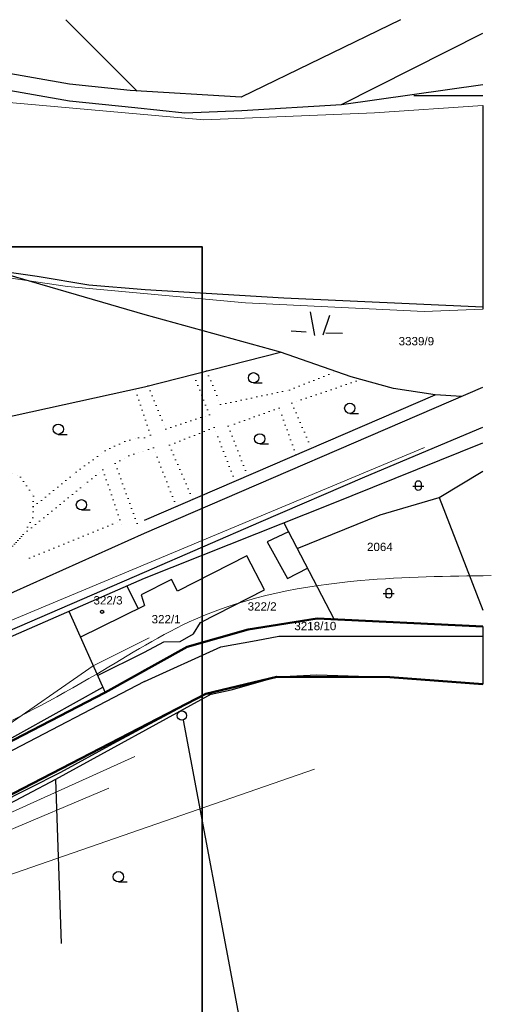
# Model space of a CAD drawing. Header units: millimetres. Extents: x 86477 to 788943, y -27515 to 248801.
# Tile 7 of 10: x 400791 to 485842, y 71245 to 248801. Entities that reach past the tile are written whole.
import ezdxf

# ---------------------------------------------------------------- set-up
doc = ezdxf.new("R2010")
doc.units = ezdxf.units.MM
doc.linetypes.add('Tečkovaná', pattern=[4.7625, 0, -4.7625])
for name, color, linetype, lineweight in [('hranice', 3, 'Continuous', 20), ('IN_C_TENKA', 7, 'Continuous', 18), ('OstElektroNNnadz', 232, '_EL_VEDENI_NN_NADZ', 13), ('OstKanDest', 32, '626B', 13), ('OstKanSplask', 34, 'KANALIZACE_SPLASKOVA_PODZ', 13), ('OstPlynNtl', 30, '633B', 13), ('OstVodPitna', 150, '616B', 13)]:
    doc.layers.add(name, color=color, linetype=linetype, lineweight=lineweight)
doc.layers.add('IN_HELP', color=6, linetype='Continuous', plot=False)
doc.layers.add('KATASTR', color=116, linetype='Continuous')
doc.layers.add('ZTI_POPIS', color=7, linetype='Continuous')
doc.styles.add('Koty', font='arial.ttf')
doc.linetypes.add('616B', pattern='A,5,-2,5,-5.5,[145,stn.shx,S=0.1,R=0,X=0,Y=0],-5.5,5,-2', length=30)
doc.linetypes.add('626B', pattern='A,5,-2,5,-5.5,[150,stn.shx,S=0.1,R=0,X=0,Y=0],-5.5,5,-2', length=30)
doc.linetypes.add('633B', pattern='A,5,-2,5,-5.5,[155,stn.shx,S=0.1,R=0,X=0,Y=0],-5.5,5,-2', length=30)
doc.linetypes.add('_EL_VEDENI_NN_NADZ', pattern='A,10,-15,[109,cadkon.shx,S=5,R=0,X=0,Y=0],-50,10,-10', length=95)
doc.linetypes.add('KANALIZACE_SPLASKOVA_PODZ', pattern='A,35,-15,[102,cadkon.shx,S=5,R=0,X=0,Y=5],-5,[102,cadkon.shx,S=5,R=0,X=20,Y=5],30,-15', length=100)
doc.linetypes.add('OCH_PASMO_PRUM_ZAVODU', pattern='A,17.5,[134,cadkon.shx,S=5,R=0,X=0,Y=-5],17.5,-10,0,-10', length=55)
doc.linetypes.add('PLYN_POTRUBI_ST_PODZ', pattern='A,35,-15,[113,cadkon.shx,S=5,R=0,X=0,Y=0],-50', length=100)

msp = doc.modelspace()

# ---------------------------------------------------------------- linework, layer by layer
at = {"layer": 'hranice', "linetype": 'OCH_PASMO_PRUM_ZAVODU', "lineweight": 20, "ltscale": 100}
msp.add_spline([(202129, -20933), (208890, -12527), (210997, 2279), (214303, 17534), (220552, 27499), (225876, 41020), (249503, 69191), (299823, 89333), (318626, 92312), (367165, 107830), (414697, 130805), (432523, 140720), (462318, 147648), (485842, 148552)], degree=3, dxfattribs=at)
at = {"layer": 'IN_C_TENKA', "color": 152}
msp.add_lwpolyline([(86477, 139675), (103968, 143387), (126575, 149519), (142722, 154038), (159516, 159201), (185191, 174209), (206505, 185989), (243615, 207084), (270146, 222421), (298758, 236717), (306301, 239577), (319566, 240097), (337514, 241136), (359883, 239577), (390056, 234638), (434008, 230720), (464794, 232030), (484329, 233341)], dxfattribs=at)
at = {"layer": 'IN_C_TENKA', "color": 152, "ltscale": 100}
msp.add_lwpolyline([(484329, 196581), (473741, 196197), (441500, 197729), (409400, 200670), (393082, 203076), (373020, 207620), (359473, 209538), (344418, 210485), (326730, 208696), (310938, 205961), (286125, 200129), (254898, 183647), (226912, 168875), (185254, 146887), (172917, 138812), (161902, 129637), (137448, 109267), (136620, 105448), (143956, 81479), (153994, 61076), (162820, 22651), (167034, -11225), (168393, -23265), (168235, -26742)], dxfattribs=at)
at = {"layer": 'IN_C_TENKA', "color": 8, "lineweight": 50, "ltscale": 100}
for points in [[(204519, -26742), (226009, 29703), (235978, 49994), (254394, 63856), (265008, 68424), (310711, 83186), (350366, 94751), (353803, 96010), (360959, 99349), (384953, 111289), (416201, 127453), (431017, 135730), (442010, 138843), (454440, 140802), (484329, 139401)], [(215569, -26742), (241890, 41656), (261206, 55834), (292339, 67393), (304757, 71709), (360180, 90017), (390944, 104817), (434344, 127239), (447185, 130318), (467542, 130222), (484329, 128998)]]:
    msp.add_lwpolyline(points, dxfattribs=at)
at = {"layer": 'IN_HELP'}
for p, q in [((484329, 233341), (484329, 196581)), ((484329, 139401), (484329, 128998))]:
    msp.add_line(p, q, dxfattribs=at)
at = {"layer": 'KATASTR'}
for p, q in [((409105, 248801), (421993, 235939)), ((469436, 248801), (440725, 234843)), ((458825, 233529), (484329, 246393)), ((409769, 237152), (391108, 240474)), ((386625, 238211), (409748, 234189)), ((420705, 236014), (409769, 237152)), ((458825, 233529), (484329, 237132)), ((440725, 234843), (420705, 236014)), ((471896, 235103), (484329, 235103)), ((409748, 234189), (421535, 232964)), ((421535, 232964), (430569, 232025)), ((440866, 232399), (458825, 233529)), ((430569, 232025), (440866, 232399)), ((423400, 195583), (393729, 204194)), ((396094, 203649), (403923, 202528)), ((403923, 202528), (413250, 200974)), ((413250, 200974), (423400, 200152)), ((423400, 200152), (448422, 198635)), ((448422, 198635), (484329, 197032)), ((447808, 188871), (423400, 195583)), ((453186, 196149), (453945, 191865)), ((456682, 195451), (455463, 191932)), ((449762, 192674), (452428, 192504)), ((459008, 192220), (456002, 192277)), ((423304, 182572), (447808, 188871)), ((460572, 184415), (447808, 188871)), ((442973, 183297), (444546, 183297)), ((468232, 182321), (460572, 184415)), ((328963, 161899), (423304, 182572)), ((423304, 156205), (484329, 182528)), ((423304, 158537), (475698, 181161)), ((475698, 181161), (468232, 182321)), ((480442, 180851), (475698, 181161)), ((460324, 177792), (461897, 177792)), ((407758, 174024), (409331, 174024)), ((463014, 166368), (484329, 175350)), ((444075, 172288), (445648, 172288)), ((456710, 161376), (484329, 172506)), ((476460, 162622), (484329, 167407)), ((444322, 158283), (463014, 166368)), ((465813, 159521), (476460, 162622)), ((476460, 162622), (484329, 142306)), ((411926, 160390), (413499, 160390)), ((443585, 156158), (456710, 161376)), ((423304, 149191), (444322, 158283)), ((448405, 158074), (457507, 140658)), ((450831, 153432), (465813, 159521)), ((449267, 156426), (445398, 154626)), ((423304, 148095), (443585, 156158)), ((445398, 154626), (449113, 148036)), ((441774, 152119), (429239, 145729)), ((444910, 145966), (441774, 152119)), ((449113, 148036), (452678, 149899)), ((428160, 147844), (422696, 145058)), ((429239, 145729), (428160, 147844)), ((420122, 146703), (422148, 142578)), ((433370, 140083), (444910, 145966)), ((422696, 145058), (423304, 143146)), ((409623, 142111), (416201, 127453)), ((411713, 137453), (423304, 143146)), ((442010, 138843), (454440, 140802)), ((454440, 140802), (484329, 139401)), ((431017, 135730), (442010, 138843)), ((432146, 138045), (433370, 140083)), ((429757, 136647), (432146, 138045)), ((437075, 135719), (443465, 136880)), ((443465, 136880), (447533, 137619)), ((447533, 137619), (484329, 137619)), ((423304, 134777), (426809, 136633)), ((423304, 131538), (431017, 135730)), ((423304, 129471), (437075, 135719)), ((426809, 136633), (429757, 136647)), ((414818, 130536), (423304, 134777)), ((416201, 127453), (423304, 131538)), ((438919, 127925), (447185, 130318)), ((447185, 130318), (454374, 130639)), ((454374, 130639), (467542, 130222)), ((467542, 130222), (473799, 129790)), ((473799, 129790), (484329, 128998)), ((435311, 127162), (438919, 127925)), ((435311, 127162), (407247, 111768)), ((417639, 118286), (434344, 127239)), ((434344, 127239), (435311, 127162)), ((430243, 122508), (443490, 52375)), ((408188, 113093), (417639, 118286)), ((407247, 111768), (408266, 82204)), ((418592, 93321), (420165, 93321)), ((408266, 82204), (408266, 82204))]:
    msp.add_line(p, q, dxfattribs=at)
at = {"layer": 'KATASTR', "linetype": 'Tečkovaná', "lineweight": 20, "ltscale": 200}
for p, q in [((435000, 177533), (432135, 184842)), ((434505, 185451), (437019, 179387)), ((449428, 182011), (457879, 185355)), ((462360, 183926), (449866, 179647)), ((424376, 173863), (421586, 182196)), ((423978, 182745), (427140, 174969)), ((437019, 179387), (449428, 182011)), ((449866, 179647), (453375, 171521)), ((447588, 178772), (438411, 175488)), ((450610, 170327), (447588, 178772)), ((427140, 174969), (435000, 177533)), ((435861, 175234), (427786, 172076)), ((439633, 165588), (435861, 175234)), ((438411, 175488), (441868, 166553)), ((416197, 171047), (419760, 172754)), ((419760, 172754), (422225, 173398)), ((422225, 173398), (423304, 173398)), ((423304, 173398), (424376, 173863)), ((410953, 167209), (416197, 171047)), ((420476, 170166), (422880, 170906)), ((422880, 170906), (423304, 170906)), ((424896, 171616), (423081, 170906)), ((429043, 161015), (424896, 171616)), ((427786, 172076), (432009, 162296)), ((418029, 168794), (420476, 170166)), ((421954, 157954), (418029, 168794)), ((397813, 167819), (400933, 166309)), ((403216, 160926), (410953, 167209)), ((413047, 165412), (415799, 167649)), ((415799, 167649), (419475, 156884)), ((400933, 166309), (403265, 162896)), ((401426, 155970), (413047, 165412)), ((403265, 162896), (403167, 158957)), ((403167, 158957), (401426, 155970)), ((402548, 151711), (418966, 158377))]:
    msp.add_line(p, q, dxfattribs=at)
at = {"layer": 'KATASTR', "ltscale": 100}
for p, q in [((291296, 97099), (423304, 156205)), ((395950, 137360), (423304, 149191)), ((386421, 131963), (423304, 148095)), ((384953, 111289), (415760, 128435)), ((423304, 129471), (385456, 109726)), ((394147, 106023), (408188, 113093)), ((407247, 111768), (395246, 105467))]:
    msp.add_line(p, q, dxfattribs=at)
at = {"layer": 'KATASTR', "linetype": 'Tečkovaná', "lineweight": 20, "ltscale": 100}
msp.add_line((401426, 155970), (395476, 149343), dxfattribs=at)
at = {"layer": 'KATASTR'}
for points in [[(472185, 165202, -0.9407376), (473182, 165202), (473182, 164333, -0.8764223), (472185, 164342), (472185, 165202)], [(466852, 145798, -0.9407376), (467849, 145798), (467849, 144928, -0.8764223), (466852, 144937), (466852, 145798)]]:
    msp.add_lwpolyline(points, format="xyb", dxfattribs=at)
for points in [[(471686, 164704), (473680, 164704)], [(466353, 145299), (468347, 145299)]]:
    msp.add_lwpolyline(points, dxfattribs=at)
for centre, radius in [((442973, 184226), 929), ((460324, 178721), 929), ((407758, 174953), 929), ((444075, 173217), 929), ((411926, 161319), 929), ((415650, 142017), 286), ((430026, 123313), 833), ((418592, 94250), 929)]:
    msp.add_circle(centre, radius, dxfattribs=at)
at = {"layer": 'OstElektroNNnadz', "ltscale": 100}
for p, q in [((414035, 132279), (424164, 137338)), ((388382, 114499), (414035, 132279))]:
    msp.add_line(p, q, dxfattribs=at)
at = {"layer": 'OstKanDest', "ltscale": 100}
msp.add_line((295852, 97256), (473765, 171646), dxfattribs=at)
at = {"layer": 'OstKanDest', "ltscale": 25}
msp.add_line((295852, 97256), (473765, 171646), dxfattribs=at)
at = {"layer": 'OstKanSplask', "ltscale": 100}
msp.add_line((393255, 103176), (421550, 115924), dxfattribs=at)
at = {"layer": 'OstPlynNtl', "linetype": 'PLYN_POTRUBI_ST_PODZ', "ltscale": 100}
msp.add_line((307846, 62980), (453963, 113666), dxfattribs=at)
at = {"layer": 'OstVodPitna', "ltscale": 100}
msp.add_line((376737, 93312), (416856, 110197), dxfattribs=at)
at = {"layer": 'ZTI_POPIS', "color": 1, "lineweight": 35}
msp.add_lwpolyline([(136716, 207815), (433716, 207815), (433716, -2185), (136716, -2185)], close=True, dxfattribs=at)

# ---------------------------------------------------------------- texts
at = {"layer": 'KATASTR', "char_height": 1500, "width": 486.77, "attachment_point": 1, "style": 'Koty'}
for s, insert in [('3339/9', (469120, 191581)), ('2064', (463420, 154482)), ('322/3', (414100, 144847)), ('322/2', (441895, 143744)), ('322/1', (424576, 141443)), ('3218/10', (450316, 140211))]:
    msp.add_mtext(s, dxfattribs=dict(at, insert=insert))

doc.saveas('drawing.dxf')
